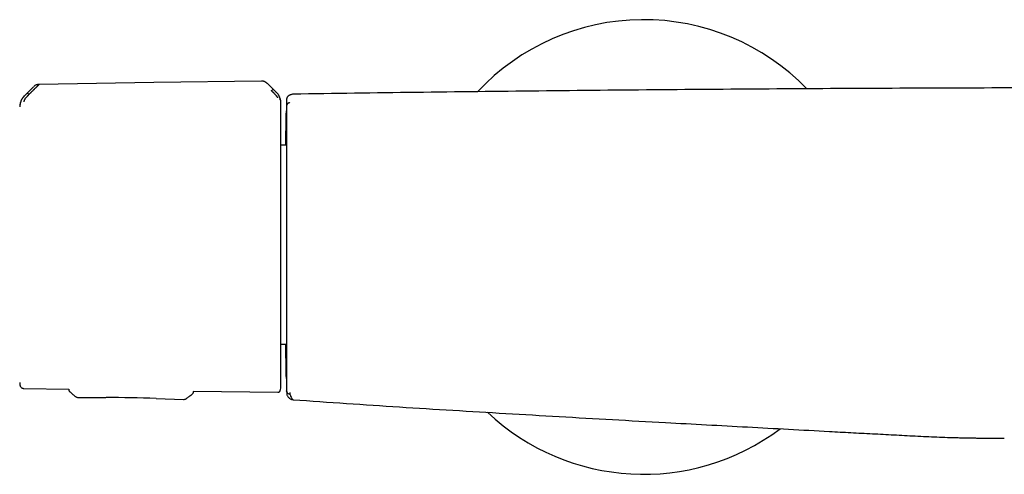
# Model space of a CAD drawing. Header units: millimetres. Extents: x 8 to 1795, y 12 to 2812.
# Tile 20 of 32: x 741 to 893, y 1576 to 1646. Entities that reach past the tile are written whole.
import ezdxf

# ---------------------------------------------------------------- set-up
doc = ezdxf.new("R2010")
doc.units = ezdxf.units.MM

msp = doc.modelspace()

# ---------------------------------------------------------------- linework, layer by layer
at = {"color": 7, "linetype": 'Continuous', "lineweight": 30}
for p, q in [((743.52, 1636.06), (742.11, 1634.66)), ((743.51, 1636.06), (743.51, 1636.06)), ((743.52, 1636.06), (743.51, 1636.06)), ((743.61, 1636.15), (743.56, 1636.1)), ((744.36, 1636.41), (744.36, 1636.41)), ((779.57, 1636.48), (779.5, 1636.55)), ((780.87, 1635.2), (779.56, 1636.49)), ((779.56, 1636.49), (779.56, 1636.49)), ((742.12, 1634.67), (742.12, 1634.65)), ((742.8, 1634.85), (742.95, 1635.01)), ((782.47, 1634.13), (782.47, 1634.13)), ((782.47, 1634.09), (782.47, 1634.04)), ((781.59, 1633.5), (781.59, 1633.51)), ((782.4, 1627.04), (781.59, 1627.04)), ((781.59, 1596.44), (782.39, 1596.44)), ((742.01, 1589.6), (748.93, 1589.49)), ((748.93, 1589.49), (748.93, 1589.44)), ((748.93, 1589.44), (748.93, 1589.38)), ((748.93, 1589.44), (748.93, 1589.44)), ((767.93, 1588.72), (767.97, 1588.75)), ((768.14, 1589.2), (768.13, 1589.11)), ((768.13, 1589.11), (768.13, 1589.12)), ((768.14, 1589.2), (781.1, 1589)), ((750.43, 1588.2), (754.66, 1588.19)), ((750.43, 1588.2), (750.43, 1588.2)), ((762.36, 1588.05), (766.59, 1587.91)), ((766.59, 1587.91), (766.6, 1587.92)), ((783.44, 1587.87), (783.49, 1587.86))]:
    msp.add_line(p, q, dxfattribs=at)
at = {"color": 7, "linetype": 'Continuous', "lineweight": 30, "flags": 128}
for points in [[(778.62, 1636.93), (762.02, 1636.68), (744.36, 1636.41)], [(782.47, 1589.2), (782.47, 1589.2), (782.47, 1589.21), (782.47, 1589.21), (782.47, 1589.22), (782.47, 1589.22), (782.47, 1589.23), (782.47, 1589.23), (782.47, 1589.23), (782.47, 1589.23), (782.47, 1589.24), (782.47, 1589.24), (782.47, 1589.24), (782.47, 1589.24), (782.47, 1589.24), (782.47, 1589.24)]]:
    msp.add_lwpolyline(points, dxfattribs=at)
at = {"color": 7, "linetype": 'Continuous', "lineweight": 30}
for centre, radius, start, end in [((837.42, 1611.38), 35, 44.1118, 136.9119), ((1782.22, 1611.74), 1000, 178.72201, 178.82018), ((743.85, 1590.55), 2.48, 181.2169, 190.5381), ((1782.22, 1611.74), 1000, 181.17982, 181.2765), ((754.15, 1338.19), 250, 88.1172, 89.8829), ((837.42, 1611.38), 35, 226.6563, 306.9101)]:
    msp.add_arc(centre, radius, start, end, dxfattribs=at)
for points, knots in [([(744.36, 1636.4), (744.35, 1636.39), (744.33, 1636.38), (744.3, 1636.34), (744.25, 1636.29), (744.19, 1636.24), (744.14, 1636.19), (744.1, 1636.15), (744.05, 1636.1), (743.99, 1636.04), (743.94, 1635.99), (743.87, 1635.92), (743.8, 1635.85), (743.71, 1635.76), (743.64, 1635.69), (743.58, 1635.63), (743.55, 1635.6), (743.52, 1635.57), (743.49, 1635.54), (743.46, 1635.51), (743.43, 1635.48), (743.36, 1635.42), (743.27, 1635.32), (743.16, 1635.21), (743.08, 1635.13), (743.02, 1635.07), (742.99, 1635.04), (742.97, 1635.02), (742.96, 1635.01), (742.95, 1635.01), (742.95, 1635.01), (742.95, 1635.01), (742.95, 1635.01)], [0, 0, 0, 0, 0.0513729, 0.1056652, 0.1631022, 0.2238276, 0.2600471, 0.2973724, 0.3358052, 0.3753432, 0.4159812, 0.457712, 0.5005272, 0.5579595, 0.6251507, 0.6415529, 0.6584298, 0.675777, 0.6935901, 0.7118644, 0.7305947, 0.7497758, 0.8265384, 0.8887841, 0.9369303, 0.9640116, 0.9834945, 0.9954714, 0.9986645, 0.9995643, 0.9998401, 1, 1, 1, 1]), ([(744.36, 1636.41), (744.28, 1636.41), (744.13, 1636.4), (743.92, 1636.33), (743.74, 1636.25), (743.65, 1636.17), (743.62, 1636.14)], [0, 0, 0, 0, 0.275137, 0.558616, 0.849567, 1, 1, 1, 1]), ([(779.48, 1636.57), (779.45, 1636.59), (779.4, 1636.64), (779.33, 1636.69), (779.26, 1636.73), (779.19, 1636.78), (779.09, 1636.83), (778.96, 1636.88), (778.8, 1636.92), (778.68, 1636.93), (778.62, 1636.93)], [0, 0, 0, 0, 0.1303017, 0.2234249, 0.2880842, 0.3732355, 0.487813, 0.6304867, 0.8006629, 1, 1, 1, 1]), ([(779.5, 1636.54), (779.44, 1636.59), (779.33, 1636.7), (779.15, 1636.8), (778.99, 1636.87), (778.87, 1636.9), (778.74, 1636.92), (778.66, 1636.92), (778.62, 1636.92)], [0, 0, 0, 0, 0.218385, 0.487173, 0.617378, 0.745506, 0.872576, 1, 1, 1, 1]), ([(780.13, 1635.43), (780.14, 1635.45), (780.18, 1635.49), (780.23, 1635.53), (780.27, 1635.57), (780.31, 1635.6), (780.34, 1635.63), (780.38, 1635.65), (780.39, 1635.65), (780.4, 1635.65)], [0, 0, 0, 0, 0.1116996, 0.2243535, 0.3427722, 0.4681768, 0.5994249, 0.7340326, 1, 1, 1, 1]), ([(901.5, 1635.87), (899.98, 1635.87), (892.16, 1635.87), (878.03, 1635.82), (859.12, 1635.72), (840.21, 1635.58), (821.29, 1635.4), (802.38, 1635.18), (789.77, 1635), (783.47, 1634.91)], [0, 0, 0, 0, 0.038607, 0.198839, 0.359071, 0.519303, 0.679535, 0.839767, 1, 1, 1, 1]), ([(742.1, 1634.66), (742.05, 1634.61), (741.94, 1634.49), (741.8, 1634.3), (741.67, 1634.1), (741.57, 1633.88), (741.49, 1633.66), (741.42, 1633.43), (741.38, 1633.19), (741.38, 1633.04), (741.37, 1632.96)], [0, 0, 0, 0, 0.122985, 0.247681, 0.373545, 0.5, 0.626456, 0.752319, 0.877015, 1, 1, 1, 1]), ([(742.12, 1634.65), (742.11, 1634.64), (742.09, 1634.63), (742.05, 1634.58), (741.98, 1634.51), (741.89, 1634.42), (741.79, 1634.29), (741.7, 1634.14), (741.62, 1633.98), (741.55, 1633.83), (741.5, 1633.66), (741.46, 1633.52), (741.43, 1633.4), (741.42, 1633.33), (741.42, 1633.27), (741.41, 1633.25), (741.41, 1633.24)], [0, 0, 0, 0, 0.0075393, 0.0326022, 0.0741798, 0.1249292, 0.188679, 0.2655647, 0.3319143, 0.4056341, 0.4860449, 0.5739841, 0.669568, 0.7723255, 0.8825374, 1, 1, 1, 1]), ([(742.8, 1634.85), (742.78, 1634.83), (742.73, 1634.79), (742.67, 1634.72), (742.62, 1634.67), (742.57, 1634.62), (742.53, 1634.58), (742.5, 1634.54), (742.44, 1634.48), (742.36, 1634.39), (742.27, 1634.27), (742.19, 1634.18), (742.14, 1634.09), (742.1, 1634.03), (742.08, 1633.98), (742.06, 1633.95), (742.05, 1633.91), (742.04, 1633.87), (742.02, 1633.83), (742.01, 1633.79), (742.01, 1633.75), (742.01, 1633.74), (742.01, 1633.73)], [0, 0, 0, 0, 0.050045, 0.095553, 0.136383, 0.17242, 0.203582, 0.229806, 0.251048, 0.341132, 0.424232, 0.500467, 0.559068, 0.620038, 0.651467, 0.683568, 0.716366, 0.749871, 0.805208, 0.865749, 0.930959, 1, 1, 1, 1]), ([(742.54, 1635.07), (742.54, 1635.07), (742.56, 1635.07), (742.61, 1635.03), (742.66, 1634.99), (742.7, 1634.95), (742.75, 1634.91), (742.78, 1634.87), (742.8, 1634.85)], [0, 0, 0, 0, 0.266748, 0.532694, 0.658153, 0.776392, 0.888679, 1, 1, 1, 1]), ([(781.1, 1634.34), (781.1, 1634.35), (781.1, 1634.36), (781.09, 1634.4), (781.07, 1634.44), (781.04, 1634.49), (781.01, 1634.53), (780.97, 1634.57), (780.93, 1634.63), (780.87, 1634.69), (780.8, 1634.76), (780.73, 1634.84), (780.65, 1634.91), (780.57, 1635), (780.5, 1635.07), (780.45, 1635.12), (780.42, 1635.14), (780.39, 1635.18), (780.35, 1635.21), (780.31, 1635.26), (780.26, 1635.3), (780.22, 1635.34), (780.18, 1635.38), (780.15, 1635.41), (780.14, 1635.42), (780.13, 1635.43), (780.13, 1635.43), (780.13, 1635.43), (780.13, 1635.43), (780.13, 1635.43), (780.13, 1635.43), (780.13, 1635.43)], [0, 0, 0, 0, 0.069381, 0.134474, 0.194647, 0.249723, 0.286616, 0.328877, 0.376647, 0.440744, 0.499958, 0.554703, 0.614664, 0.6798, 0.750013, 0.76892, 0.790509, 0.814753, 0.841618, 0.871065, 0.903043, 0.937492, 0.964713, 0.984146, 0.995886, 0.998893, 0.999683, 0.9999, 0.999964, 0.999986, 1, 1, 1, 1]), ([(781.49, 1634.06), (781.49, 1634.07), (781.49, 1634.1), (781.48, 1634.15), (781.47, 1634.19), (781.46, 1634.21), (781.46, 1634.24), (781.44, 1634.28), (781.43, 1634.33), (781.41, 1634.39), (781.39, 1634.44), (781.37, 1634.49), (781.35, 1634.54), (781.32, 1634.6), (781.29, 1634.68), (781.2, 1634.82), (781.06, 1635), (780.94, 1635.12), (780.87, 1635.19)], [0, 0, 0, 0, 0.125554, 0.251039, 0.290001, 0.310057, 0.344618, 0.393554, 0.456767, 0.493798, 0.534579, 0.576341, 0.60187, 0.627562, 0.693703, 0.759502, 0.875658, 1, 1, 1, 1]), ([(781.24, 1634.75), (781.23, 1634.77), (781.18, 1634.86), (781.06, 1635.02), (780.94, 1635.15), (780.88, 1635.21)], [0, 0, 0, 0, 0.09379, 0.526659, 1, 1, 1, 1]), ([(781.59, 1633.51), (781.59, 1633.55), (781.59, 1633.62), (781.58, 1633.72), (781.57, 1633.79), (781.57, 1633.84), (781.56, 1633.87), (781.56, 1633.92), (781.54, 1634.01), (781.51, 1634.12), (781.47, 1634.27), (781.41, 1634.43), (781.35, 1634.57), (781.3, 1634.65), (781.29, 1634.67)], [0, 0, 0, 0, 0.13859, 0.246275, 0.323202, 0.350406, 0.370585, 0.405796, 0.454324, 0.560898, 0.666494, 0.793532, 0.941763, 1, 1, 1, 1]), ([(783.12, 1634.83), (783.11, 1634.83), (783.09, 1634.82), (783.07, 1634.81), (783.04, 1634.8), (783.01, 1634.79), (782.99, 1634.78), (782.97, 1634.77), (782.95, 1634.76), (782.93, 1634.75), (782.91, 1634.74), (782.89, 1634.73), (782.87, 1634.72), (782.85, 1634.71), (782.83, 1634.7), (782.81, 1634.68), (782.79, 1634.67), (782.76, 1634.65), (782.74, 1634.63), (782.71, 1634.61), (782.68, 1634.58), (782.64, 1634.55), (782.61, 1634.5), (782.57, 1634.45), (782.53, 1634.39), (782.5, 1634.31), (782.48, 1634.23), (782.47, 1634.17), (782.47, 1634.14)], [0, 0, 0, 0, 0.035462, 0.076588, 0.116014, 0.15374, 0.189766, 0.223495, 0.255583, 0.286032, 0.31484, 0.342546, 0.368648, 0.395207, 0.423026, 0.452106, 0.482446, 0.514045, 0.552504, 0.592645, 0.634195, 0.677095, 0.721343, 0.766939, 0.822405, 0.879739, 0.938939, 1, 1, 1, 1]), ([(782.47, 1634.18), (782.47, 1634.17), (782.47, 1634.17), (782.47, 1634.15), (782.47, 1634.11), (782.47, 1634.09)], [0, 0, 0, 0, 0.333263, 0.666582, 1, 1, 1, 1]), ([(782.47, 1634.04), (782.47, 1634.03), (782.47, 1634.02), (782.47, 1633.98), (782.47, 1633.94), (782.47, 1633.9), (782.47, 1633.84), (782.47, 1633.78), (782.47, 1633.72), (782.47, 1633.66), (782.47, 1633.6), (782.47, 1633.54), (782.47, 1633.44), (782.47, 1633.32), (782.47, 1633.21), (782.47, 1633.16), (782.47, 1633.13), (782.47, 1633.12), (782.47, 1633.12), (782.47, 1633.12), (782.47, 1633.12), (782.47, 1633.12), (782.47, 1633.12), (782.47, 1633.12), (782.47, 1633.12), (782.47, 1633.12), (782.47, 1633.12), (782.47, 1633.12)], [0, 0, 0, 0, 0.087077, 0.170465, 0.250179, 0.336152, 0.419411, 0.499986, 0.55752, 0.614101, 0.669742, 0.724459, 0.779912, 0.902902, 0.957147, 0.981053, 0.991573, 0.996212, 0.998271, 0.99914, 0.999535, 0.999907, 0.999936, 0.99996, 0.99998, 0.99999, 1, 1, 1, 1]), ([(783.47, 1634.91), (783.4, 1634.9), (783.28, 1634.89), (783.17, 1634.85), (783.12, 1634.83)], [0, 0, 0, 0, 0.554072, 1, 1, 1, 1]), ([(781.59, 1611.9), (781.59, 1612.19), (781.59, 1612.76), (781.59, 1613.62), (781.59, 1614.49), (781.59, 1615.36), (781.59, 1616.18), (781.59, 1616.93), (781.59, 1617.63), (781.59, 1618.32), (781.59, 1619.02), (781.59, 1619.77), (781.59, 1620.58), (781.59, 1621.44), (781.59, 1622.29), (781.59, 1623.13), (781.59, 1623.94), (781.59, 1624.73), (781.59, 1625.49), (781.59, 1626.22), (781.59, 1626.93), (781.59, 1627.62), (781.59, 1628.27), (781.59, 1628.89), (781.59, 1629.48), (781.59, 1629.99), (781.59, 1630.43), (781.59, 1630.81), (781.59, 1631.16), (781.59, 1631.49), (781.59, 1631.82), (781.59, 1632.15), (781.59, 1632.45), (781.59, 1632.72), (781.59, 1632.95), (781.59, 1633.13), (781.59, 1633.28), (781.59, 1633.39), (781.59, 1633.47), (781.59, 1633.49), (781.59, 1633.5)], [0, 0, 0, 0, 0.025584, 0.05117, 0.077404, 0.103828, 0.130677, 0.152041, 0.173419, 0.195242, 0.217142, 0.23906, 0.267512, 0.29597, 0.324782, 0.353689, 0.382787, 0.411491, 0.440267, 0.469148, 0.498049, 0.527491, 0.556939, 0.586301, 0.615625, 0.644825, 0.667655, 0.690501, 0.713078, 0.735595, 0.75813, 0.786264, 0.814404, 0.842056, 0.86955, 0.896665, 0.922944, 0.949025, 0.974507, 1, 1, 1, 1]), ([(782.98, 1633.6), (782.95, 1633.6), (782.88, 1633.6), (782.79, 1633.57), (782.7, 1633.52), (782.62, 1633.46), (782.55, 1633.38), (782.5, 1633.3), (782.47, 1633.21), (782.47, 1633.15), (782.47, 1633.12)], [0, 0, 0, 0, 0.1177565, 0.2417461, 0.3695446, 0.4999035, 0.6303847, 0.7584657, 0.8825292, 1, 1, 1, 1]), ([(782.34, 1627.04), (782.34, 1627.17), (782.34, 1627.51), (782.35, 1628.03), (782.36, 1628.61), (782.37, 1629.15), (782.38, 1629.64), (782.39, 1630.1), (782.39, 1630.52), (782.4, 1630.89), (782.41, 1631.23), (782.41, 1631.52), (782.42, 1631.76), (782.42, 1631.97), (782.43, 1632.13), (782.43, 1632.24), (782.43, 1632.31), (782.43, 1632.32), (782.43, 1632.33)], [0, 0, 0, 0, 0.0382662, 0.102388, 0.1664218, 0.2305617, 0.2945481, 0.3583354, 0.4223261, 0.4861568, 0.5499689, 0.6139037, 0.6781017, 0.7423331, 0.8065176, 0.8709598, 0.9354939, 1, 1, 1, 1]), ([(782.43, 1632.33), (782.43, 1632.33), (782.43, 1632.32), (782.43, 1632.28), (782.43, 1632.22), (782.43, 1632.18), (782.43, 1632.14), (782.43, 1632.11), (782.43, 1632.07), (782.43, 1632.03), (782.43, 1631.98), (782.43, 1631.9), (782.43, 1631.75), (782.43, 1631.53), (782.43, 1631.31), (782.43, 1631.09), (782.43, 1630.94), (782.43, 1630.84), (782.43, 1630.79), (782.43, 1630.74), (782.43, 1630.69), (782.43, 1630.64), (782.43, 1630.59), (782.43, 1630.46), (782.43, 1630.23), (782.43, 1629.9), (782.43, 1629.6), (782.43, 1629.33), (782.43, 1629.1), (782.43, 1628.85), (782.43, 1628.51), (782.43, 1628.06), (782.43, 1627.5), (782.43, 1626.92), (782.43, 1626.3), (782.43, 1625.65), (782.43, 1624.97), (782.43, 1624.27), (782.43, 1623.53), (782.43, 1622.78), (782.43, 1622.01), (782.43, 1621.23), (782.43, 1620.43), (782.43, 1619.61), (782.43, 1618.77), (782.43, 1617.91), (782.43, 1617.05), (782.43, 1616.17), (782.43, 1615.43), (782.43, 1614.84), (782.43, 1614.4), (782.43, 1613.95), (782.43, 1613.51), (782.43, 1613.07), (782.43, 1612.63), (782.43, 1612.19), (782.43, 1611.59), (782.43, 1610.84), (782.43, 1609.93), (782.43, 1609.19), (782.43, 1608.6), (782.43, 1608.18), (782.43, 1607.76), (782.43, 1607.36), (782.43, 1606.97), (782.43, 1606.59), (782.43, 1606.19), (782.43, 1605.8), (782.43, 1605.41), (782.43, 1605.02), (782.43, 1604.64), (782.43, 1604.26), (782.43, 1603.73), (782.43, 1603.05), (782.43, 1602.23), (782.43, 1601.44), (782.43, 1600.66), (782.43, 1599.91), (782.43, 1599.19), (782.43, 1598.5), (782.43, 1597.83), (782.43, 1597.18), (782.43, 1596.56), (782.43, 1595.96), (782.43, 1595.39), (782.43, 1594.86), (782.43, 1594.36), (782.43, 1593.9), (782.43, 1593.47), (782.43, 1593.08), (782.43, 1592.72), (782.43, 1592.39), (782.43, 1592.1), (782.43, 1591.85), (782.43, 1591.63), (782.43, 1591.45), (782.43, 1591.32), (782.43, 1591.22), (782.43, 1591.16), (782.43, 1591.15), (782.43, 1591.15)], [0, 0, 0, 0, 0.011658, 0.023305, 0.034954, 0.038881, 0.04281, 0.046743, 0.05068, 0.054621, 0.058568, 0.062521, 0.07584, 0.089119, 0.10238, 0.111134, 0.119898, 0.121868, 0.123838, 0.125809, 0.127781, 0.129755, 0.131729, 0.133705, 0.144954, 0.156198, 0.167452, 0.174094, 0.180747, 0.187414, 0.195052, 0.208785, 0.222592, 0.236355, 0.250058, 0.263928, 0.277831, 0.291796, 0.305851, 0.3199, 0.333614, 0.347337, 0.361092, 0.374905, 0.388961, 0.402962, 0.416933, 0.4309, 0.444957, 0.451865, 0.458748, 0.465612, 0.472457, 0.47929, 0.486111, 0.492925, 0.499736, 0.513829, 0.527904, 0.541992, 0.548645, 0.55531, 0.56199, 0.568466, 0.574149, 0.580476, 0.58679, 0.593093, 0.599387, 0.605675, 0.611959, 0.618242, 0.624527, 0.638585, 0.65262, 0.666659, 0.68073, 0.694794, 0.708538, 0.722264, 0.736, 0.749769, 0.763796, 0.777812, 0.791844, 0.80592, 0.819968, 0.833677, 0.847377, 0.861095, 0.874855, 0.888862, 0.902829, 0.916783, 0.930749, 0.944813, 0.958642, 0.972431, 0.986208, 1, 1, 1, 1]), ([(781.59, 1589.96), (781.59, 1589.97), (781.59, 1589.98), (781.59, 1590.04), (781.59, 1590.14), (781.59, 1590.28), (781.59, 1590.44), (781.59, 1590.62), (781.59, 1590.82), (781.59, 1591.03), (781.59, 1591.28), (781.59, 1591.56), (781.59, 1591.89), (781.59, 1592.27), (781.59, 1592.68), (781.59, 1593.12), (781.59, 1593.6), (781.59, 1594.11), (781.59, 1594.65), (781.59, 1595.22), (781.59, 1595.83), (781.59, 1596.45), (781.59, 1597.11), (781.59, 1597.79), (781.59, 1598.49), (781.59, 1599.21), (781.59, 1599.96), (781.59, 1600.71), (781.59, 1601.49), (781.59, 1602.27), (781.59, 1603.07), (781.59, 1603.9), (781.59, 1604.78), (781.59, 1605.68), (781.59, 1606.6), (781.59, 1607.51), (781.59, 1608.41), (781.59, 1609.3), (781.59, 1610.17), (781.59, 1611.04), (781.59, 1611.62), (781.59, 1611.9)], [0, 0, 0, 0, 0.025655, 0.051318, 0.077645, 0.104165, 0.131122, 0.152575, 0.174043, 0.195965, 0.217964, 0.239981, 0.265503, 0.291024, 0.316763, 0.342682, 0.368622, 0.394823, 0.421023, 0.44731, 0.473645, 0.500002, 0.526343, 0.552683, 0.57897, 0.605165, 0.631381, 0.657306, 0.68323, 0.708969, 0.734485, 0.760022, 0.788024, 0.816032, 0.84351, 0.870819, 0.897719, 0.923762, 0.949595, 0.974792, 1, 1, 1, 1]), ([(782.43, 1591.15), (782.43, 1591.15), (782.43, 1591.15), (782.43, 1591.17), (782.43, 1591.21), (782.43, 1591.25), (782.43, 1591.32), (782.42, 1591.4), (782.42, 1591.52), (782.42, 1591.64), (782.42, 1591.73), (782.42, 1591.78), (782.42, 1591.83), (782.42, 1591.88), (782.41, 1591.93), (782.41, 1592.01), (782.41, 1592.12), (782.41, 1592.28), (782.4, 1592.44), (782.4, 1592.61), (782.4, 1592.8), (782.39, 1593.04), (782.39, 1593.36), (782.38, 1593.74), (782.37, 1594.1), (782.37, 1594.43), (782.36, 1594.72), (782.36, 1595.03), (782.35, 1595.34), (782.35, 1595.66), (782.34, 1596.01), (782.34, 1596.27), (782.34, 1596.43), (782.34, 1596.44)], [0, 0, 0, 0, 0.034849, 0.069736, 0.104683, 0.139715, 0.174857, 0.211737, 0.261594, 0.311455, 0.324524, 0.337598, 0.35068, 0.36377, 0.37687, 0.389981, 0.421798, 0.453645, 0.485539, 0.517499, 0.54954, 0.583508, 0.638246, 0.692684, 0.74691, 0.781534, 0.816217, 0.850982, 0.885852, 0.92085, 0.954194, 0.996889, 1, 1, 1, 1]), ([(741.41, 1590.11), (741.43, 1590.06), (741.45, 1589.96), (741.54, 1589.82), (741.65, 1589.72), (741.77, 1589.65), (741.89, 1589.61), (741.97, 1589.6), (742.01, 1589.6)], [0, 0, 0, 0, 0.1785638, 0.3677159, 0.5616327, 0.7130869, 0.8600931, 1, 1, 1, 1]), ([(748.93, 1589.38), (748.94, 1589.37), (748.94, 1589.31), (748.96, 1589.24), (748.99, 1589.2), (749, 1589.19)], [0, 0, 0, 0, 0.257405, 0.805383, 1, 1, 1, 1]), ([(749, 1589.19), (749.01, 1589.16), (749.04, 1589.11), (749.09, 1589.07), (749.12, 1589.05)], [0, 0, 0, 0, 0.454079, 1, 1, 1, 1]), ([(749.12, 1589.05), (749.26, 1588.93), (749.55, 1588.69), (749.85, 1588.46), (749.99, 1588.35)], [0, 0, 0, 0, 0.509729, 1, 1, 1, 1]), ([(749.12, 1589.05), (749.12, 1589.05), (749.12, 1589.05), (749.12, 1589.05), (749.12, 1589.05)], [0, 0, 0, 0, 0.500001, 1, 1, 1, 1]), ([(767.04, 1588.05), (767.18, 1588.16), (767.48, 1588.38), (767.78, 1588.6), (767.93, 1588.72)], [0, 0, 0, 0, 0.489878, 1, 1, 1, 1]), ([(767.93, 1588.72), (767.96, 1588.74), (768.02, 1588.79), (768.08, 1588.89), (768.12, 1588.99), (768.13, 1589.07), (768.13, 1589.11)], [0, 0, 0, 0, 0.2467722, 0.5, 0.7532279, 1, 1, 1, 1]), ([(781.1, 1589), (781.14, 1589), (781.2, 1589), (781.29, 1589.04), (781.38, 1589.1), (781.45, 1589.18), (781.48, 1589.25), (781.49, 1589.28)], [0, 0, 0, 0, 0.180173, 0.369594, 0.562929, 0.787408, 1, 1, 1, 1]), ([(781.49, 1589.28), (781.52, 1589.39), (781.58, 1589.62), (781.59, 1589.85), (781.59, 1589.96)], [0, 0, 0, 0, 0.5045756, 1, 1, 1, 1]), ([(782.47, 1589.46), (782.47, 1589.45), (782.47, 1589.43), (782.47, 1589.41), (782.47, 1589.38), (782.47, 1589.36), (782.47, 1589.34), (782.47, 1589.32), (782.47, 1589.31), (782.47, 1589.29), (782.47, 1589.27), (782.47, 1589.25), (782.47, 1589.24), (782.47, 1589.24)], [0, 0, 0, 0, 0.074992, 0.151888, 0.230692, 0.311404, 0.394027, 0.478562, 0.552858, 0.654828, 0.76334, 0.878397, 1, 1, 1, 1]), ([(782.47, 1589.24), (782.48, 1589.17), (782.5, 1589.04), (782.61, 1588.86), (782.78, 1588.74), (782.92, 1588.72), (782.98, 1588.71)], [0, 0, 0, 0, 0.2415578, 0.4988705, 0.7571793, 1, 1, 1, 1]), ([(782.47, 1589.19), (782.47, 1589.19), (782.47, 1589.18), (782.47, 1589.18), (782.47, 1589.17), (782.47, 1589.17), (782.47, 1589.16), (782.47, 1589.16), (782.47, 1589.15), (782.47, 1589.14), (782.47, 1589.13), (782.47, 1589.12), (782.47, 1589.09), (782.48, 1589.03), (782.48, 1588.94), (782.48, 1588.89), (782.48, 1588.88), (782.48, 1588.87), (782.48, 1588.87), (782.48, 1588.87), (782.48, 1588.87), (782.48, 1588.87), (782.48, 1588.87), (782.48, 1588.86), (782.48, 1588.85), (782.48, 1588.84), (782.48, 1588.83), (782.49, 1588.82), (782.49, 1588.81)], [0, 0, 0, 0, 0.003979, 0.008888, 0.013718, 0.019373, 0.025852, 0.033127, 0.040507, 0.05936, 0.077104, 0.094728, 0.112353, 0.238254, 0.463088, 0.751301, 0.878103, 0.889261, 0.900413, 0.911186, 0.921368, 0.931035, 0.938698, 0.948348, 0.959986, 0.973613, 0.989228, 1, 1, 1, 1]), ([(782.49, 1588.81), (782.49, 1588.79), (782.5, 1588.69), (782.55, 1588.53), (782.65, 1588.35), (782.78, 1588.18), (782.94, 1588.05), (783.12, 1587.95), (783.28, 1587.89), (783.39, 1587.88), (783.44, 1587.87)], [0, 0, 0, 0, 0.061117, 0.201113, 0.345001, 0.490221, 0.634071, 0.773996, 0.907842, 1, 1, 1, 1]), ([(782.98, 1588.95), (782.98, 1588.91), (782.98, 1588.84), (782.98, 1588.77), (782.98, 1588.73), (782.98, 1588.71)], [0, 0, 0, 0, 0.333903, 0.66734, 1, 1, 1, 1]), ([(782.98, 1588.71), (783, 1588.64), (783.03, 1588.49), (783.14, 1588.28), (783.28, 1588.07), (783.42, 1587.93), (783.48, 1587.86)], [0, 0, 0, 0, 0.250064, 0.500081, 0.750067, 1, 1, 1, 1]), ([(749.99, 1588.35), (750.02, 1588.33), (750.08, 1588.28), (750.19, 1588.23), (750.31, 1588.2), (750.38, 1588.2), (750.42, 1588.2)], [0, 0, 0, 0, 0.241258, 0.489435, 0.74427, 1, 1, 1, 1]), ([(766.6, 1587.91), (766.64, 1587.91), (766.71, 1587.91), (766.83, 1587.94), (766.94, 1587.99), (767.01, 1588.03), (767.04, 1588.05)], [0, 0, 0, 0, 0.259442, 0.513212, 0.759452, 1, 1, 1, 1]), ([(783.48, 1587.86), (786.21, 1587.67), (791.67, 1587.28), (799.86, 1586.75), (808.04, 1586.24), (816.23, 1585.75), (824.42, 1585.27), (832.61, 1584.8), (842.28, 1584.27), (853.42, 1583.66), (862.93, 1583.15), (869.33, 1582.8), (872.64, 1582.63), (875.94, 1582.45), (879.25, 1582.28), (882.56, 1582.12), (884.76, 1582.05), (885.87, 1582.02)], [0, 0, 0, 0, 0.080011, 0.160009, 0.240001, 0.319992, 0.399983, 0.479972, 0.559959, 0.683134, 0.806308, 0.838568, 0.870827, 0.903091, 0.93537, 0.96767, 1, 1, 1, 1]), ([(885.87, 1582.02), (886, 1582.01), (886.3, 1582), (886.77, 1581.99), (887.3, 1581.98), (887.88, 1581.97), (888.51, 1581.97), (889.16, 1581.96), (889.85, 1581.95), (890.57, 1581.95), (891.33, 1581.95), (892.13, 1581.95), (892.67, 1581.94), (892.95, 1581.94)], [0, 0, 0, 0, 0.056116, 0.124784, 0.200001, 0.281761, 0.370058, 0.46489, 0.560287, 0.661491, 0.768506, 0.881339, 1, 1, 1, 1])]:
    msp.add_open_spline(points, degree=3, knots=knots, dxfattribs=at)

doc.saveas('drawing.dxf')
